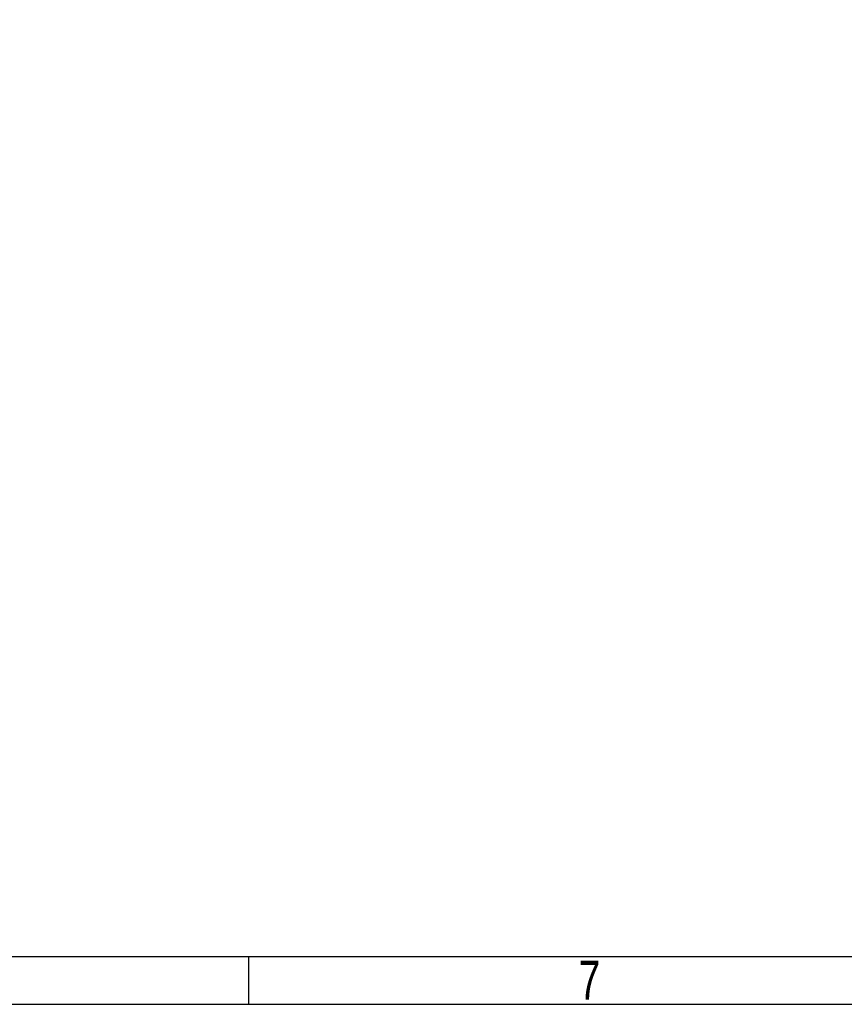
# Model space of a CAD drawing. Extents: x -53 to 531, y -106 to 304.
# Tile 42 of 65: x 359 to 445, y -106 to -3. Entities that reach past the tile are written whole.
import ezdxf

# ---------------------------------------------------------------- set-up
doc = ezdxf.new("R2010")
doc.units = 0
doc.layers.add('BOARD_GEOMETRY_DIMENSION', color=2, linetype='CONTINUOUS')
doc.layers.add('BOARD_GEOMETRY_SILKSCREEN_TOP', color=1, linetype='CONTINUOUS')

msp = doc.modelspace()

# ---------------------------------------------------------------- linework, layer by layer
at = {"layer": 'BOARD_GEOMETRY_DIMENSION'}
for points in [[(-52.793138, -106.154474), (531.20671, -106.154474), (531.20671, 303.845722), (-52.793138, 303.845722), (-52.793138, -106.154474)], [(-47.793148, -101.154484), (526.20672, -101.154484)], [(382.70688, -106.154474), (382.70688, -101.154484)]]:
    msp.add_lwpolyline(points, dxfattribs=at)
at = {"layer": 'BOARD_GEOMETRY_SILKSCREEN_TOP'}
for points in [[(-52.793138, -106.154474), (531.20671, -106.154474), (531.20671, 303.845722), (-52.793138, 303.845722), (-52.793138, -106.154474)], [(-47.793148, -101.154484), (526.20672, -101.154484)], [(382.70688, -106.154474), (382.70688, -101.154484)]]:
    msp.add_lwpolyline(points, dxfattribs=at)

# ---------------------------------------------------------------- texts
at = {"layer": 'BOARD_GEOMETRY_DIMENSION', "width": 0.75}
msp.add_text('7', height=4.064, dxfattribs=at).set_placement((417.181792, -105.654602))
at = {"layer": 'BOARD_GEOMETRY_SILKSCREEN_TOP', "width": 0.75}
msp.add_text('7', height=4.064, dxfattribs=at).set_placement((417.181792, -105.654602))

doc.saveas('drawing.dxf')
